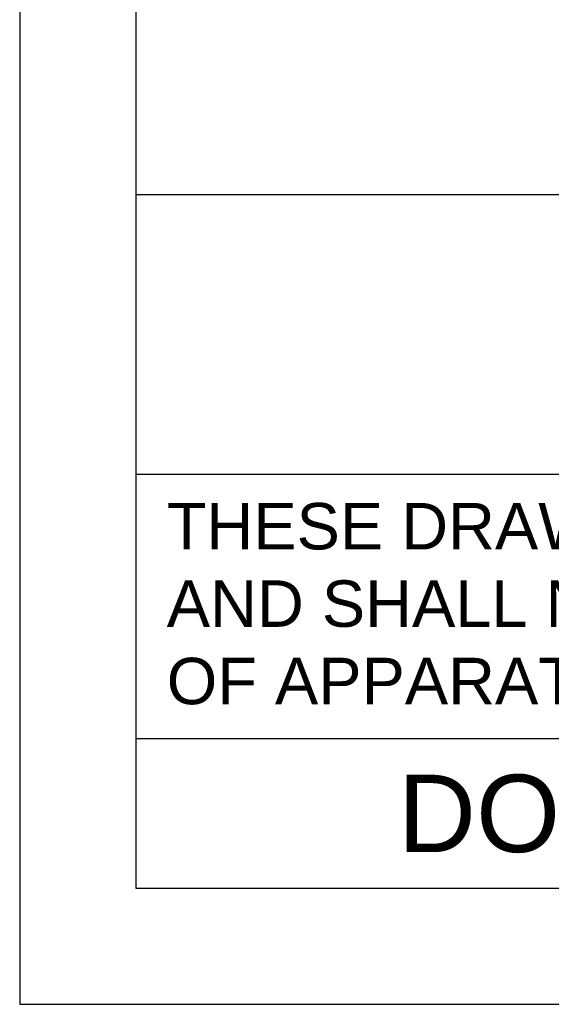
# Model space of a CAD drawing. Header units: millimetres. Extents: x 88 to 1193, y 471 to 1243.
# Tile 1 of 48: x 88 to 177, y 471 to 636. Entities that reach past the tile are written whole.
import ezdxf
from ezdxf.enums import TextEntityAlignment as Align

# ---------------------------------------------------------------- set-up
doc = ezdxf.new("R2010")
doc.units = ezdxf.units.MM
doc.header["$LTSCALE"] = 20
doc.layers.get('0').update_dxf_attribs({"linetype": 'CONTINUOUS'})
doc.layers.add('DIM', color=6, linetype='CONTINUOUS')
doc.styles.add('TEXTSTYLE_1', font='arial.ttf')

msp = doc.modelspace()

# ---------------------------------------------------------------- linework, layer by layer
at = {"color": 7}
for p, q in [((87.55, 1242.91), (87.55, 470.71)), ((107.05, 1223.41), (107.05, 490.21)), ((614.05, 606.66), (107.05, 606.66)), ((614.05, 559.71), (107.05, 559.71)), ((614.05, 515.29), (107.05, 515.29)), ((107.05, 490.21), (614.05, 490.21)), ((87.55, 470.71), (633.55, 470.71))]:
    msp.add_line(p, q, dxfattribs=at)

# ---------------------------------------------------------------- texts
at = {"color": 7, "insert": (112.23, 554.92), "char_height": 7.8, "width": 511.5213, "attachment_point": 1, "style": 'TEXTSTYLE_1'}
msp.add_mtext('THESE DRAWINGS AND SPECIFICATIONS ARE THE PROPERTY OF DELTA ELECTRONICS, INC. \\PAND SHALL NOT BE REPRODUCED OR USED AS THE BASIS FOR THE MANUFACTURE OR SELL \\POF APPARATUSES OR DEVICES WITHOUT PERMISSION.', dxfattribs=at)
at = {"layer": 'DIM', "color": 7, "style": 'TEXTSTYLE_1'}
msp.add_text('DOCUMENT NAME', height=13, dxfattribs=at).set_placement((232.23, 496.28), align=Align.CENTER)

doc.saveas('drawing.dxf')
